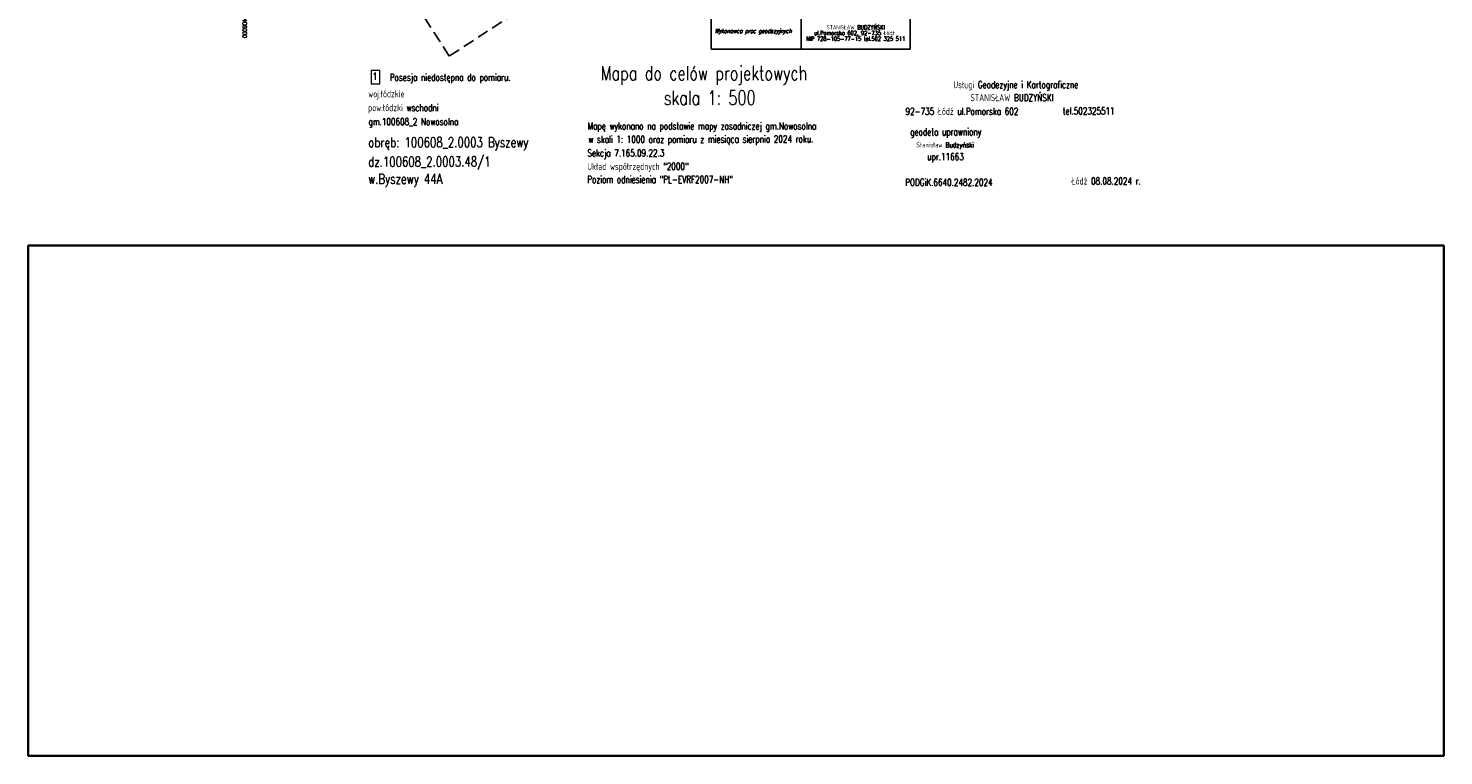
# Model space of a CAD drawing. Header units: centimetres. Extents: x 7405963 to 7406311, y 5744969 to 5745352.
# Tile 1 of 23: x 7405963 to 7406213, y 5744969 to 5745097. Entities that reach past the tile are written whole.
import ezdxf
from ezdxf.enums import TextEntityAlignment as Align

# ---------------------------------------------------------------- set-up
doc = ezdxf.new("R2010")
doc.units = ezdxf.units.CM
doc.header["$LTSCALE"] = 2
doc.header["$MEASUREMENT"] = 0
doc.linetypes.add('0', pattern=[1.5, 1, -0.5])
doc.layers.add('E-kabel', color=1, linetype='Continuous', lineweight=35)
for name, color, linetype in [('final', 7, 'Continuous'), ('MDCP_nowa', 7, 'Continuous'), ('pieczatka', 1, 'Continuous'), ('SIATKA-OPIS', 7, 'Continuous'), ('zakres', 7, '0')]:
    doc.layers.add(name, color=color, linetype=linetype)
doc.styles.add('STYL_ARIAL', font='simplex', dxfattribs={"width": 0.75, "oblique": 0.1})
picture_1 = doc.add_image_def('image1.jpg', size_in_pixel=(5904, 2127))

# ---------------------------------------------------------------- blocks, each defined once
blk = doc.blocks.new('A$7E8815FB1995')
at = {"layer": 'final', "color": 7, "lineweight": 13}
for p, q in [((-75.23, -209.98), (-76.72, -209.98)), ((-76.72, -209.98), (-76.72, -212.34)), ((-76.72, -212.34), (-75.23, -212.34)), ((-75.23, -212.34), (-75.23, -209.98))]:
    blk.add_line(p, q, dxfattribs=at)
at = {"layer": 'pieczatka', "color": 1, "lineweight": 25}
for p, q in [((-0.8, -185.21), (-0.8, -206.18)), ((-16.7, -199.98), (-16.7, -206.18)), ((18.41, -206.18), (18.41, -199.98)), ((-16.7, -206.18), (18.41, -206.18))]:
    blk.add_line(p, q, dxfattribs=at)
at = {"layer": 'zakres', "color": 7, "linetype": '0', "lineweight": 25}
for p, q in [((-62.97, -207.44), (-128.21, -105.82)), ((41.83, -139.14), (-62.97, -207.44))]:
    blk.add_line(p, q, dxfattribs=at)
at = {"layer": 'final', "color": 7, "style": 'STYL_ARIAL', "width": 0.75}
for s, height, p in [('Mapa do celów projektowych', 2.5, (-36.24, -209.2)), ('skala 1: 500', 2.5, (-25.08, -213.54)), ('92-735 Łódź ul.Pomorska 602', 1.25, (17.61, -216.56)), ('tel.502325511', 1.25, (45.39, -216.5)), ('Mapę wykonano na podstawie mapy zasadniczej gm.Nowosolna', 1.25, (-38.53, -219.16)), ('obręb: 100608_2.0003 Byszewy', 1.75, (-77.27, -221.78)), ('w skali 1: 1000 oraz pomiaru z miesiąca sierpnia 2024 roku.', 1.25, (-38.4, -221.49)), ('geodeta uprawniony', 1.25, (18.42, -220.18)), ('Sekcja 7.165.09.22.3', 1.25, (-38.56, -223.93)), ('Stanisław Budzyński', 0.875, (19.53, -222.67)), ('upr.11663', 1.25, (21.43, -224.54)), ('dz.100608_2.0003.48/1', 1.75, (-77.27, -225.19)), ('Łódź 08.08.2024 r.', 1.25, (46.92, -228.85))]:
    blk.add_text(s, height=height, rotation=0.0573, dxfattribs=at).set_placement(p, align=Align.TOP_LEFT)
for s, p in [('1', (-76.49, -211.98)), ('Posesja niedostępna do pomiaru.', (-73.46, -212.19)), ('gm.100608_2 Nowosolna', (-77.23, -219.99))]:
    blk.add_text(s, height=1.25, dxfattribs=at).set_placement(p, align=Align.BOTTOM_LEFT)
for s, height, p in [('Usługi Geodezyjne i Kartograficzne', 1.25, (26.06, -211.86)), ('woj.łódzkie', 1.25, (-77.26, -213.47)), ('STANISŁAW BUDZYŃSKI', 1.25, (29.09, -214.14)), ('pow.łódzki wschodni', 1.25, (-77.28, -215.91)), ('Układ współrzędnych "2000"', 1.25, (-38.59, -226.28)), ('w.Byszewy 44A', 1.75, (-77.28, -228.22)), ('Poziom odniesienia "PL-EVRF2007-NH"', 1.25, (-38.59, -228.58)), ('PODGiK.6640.2482.2024', 1.25, (17.55, -229.1))]:
    blk.add_text(s, height=height, dxfattribs=at).set_placement(p, align=Align.TOP_LEFT)
at = {"layer": 'pieczatka', "color": 7, "style": 'STYL_ARIAL', "width": 0.75}
for s, p in [('STANISŁAW BUDZYŃSKI', (8.82, -202.72)), ('NIP 728-105-77-15 tel.502 325 511', (8.82, -204.74)), ('ul.Pomorska 602, 92-735 Łódź ', (8.82, -203.73))]:
    blk.add_text(s, height=0.75, dxfattribs=at).set_placement(p, align=Align.CENTER)
at = {"layer": 'pieczatka', "color": 1, "style": 'STYL_ARIAL', "oblique": 15, "width": 0.75}
blk.add_text('Wykonawca prac geodezyjnych', height=0.75, dxfattribs=at).set_placement((-16.07, -203.37))
at = {"layer": 'SIATKA-OPIS', "color": 7, "style": 'STYL_ARIAL', "width": 0.75}
blk.add_text('7406000', height=0.75, rotation=270, dxfattribs=at).set_placement((-99.67, -200.29), align=Align.BOTTOM_LEFT)

msp = doc.modelspace()

# ---------------------------------------------------------------- block references
at = {"layer": 'MDCP_nowa'}
msp.add_blockref('A$7E8815FB1995', (7406100, 5745300), dxfattribs=at)

# ---------------------------------------------------------------- pictures from other files: only their frames are drawn
at = {"layer": 'E-kabel'}
image = msp.add_image(picture_1, insert=(7405962.709, 5744969.103), size_in_units=(249.936, 90.043), dxfattribs=at)
image.dxf.v_pixel = (-2e-07, 0.0423333)
image.dxf.flags = 7

doc.saveas('drawing.dxf')
